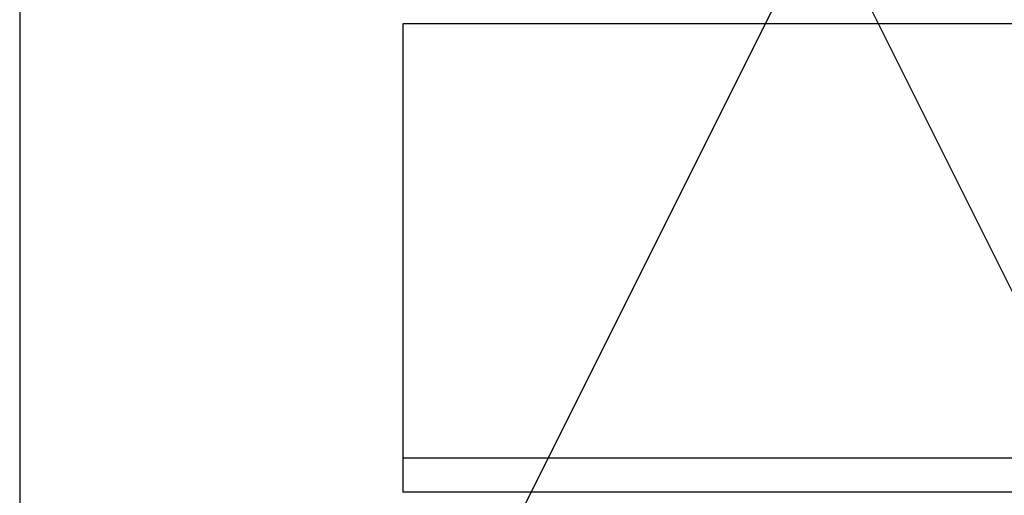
# Model space of a CAD drawing. Header units: millimetres. Extents: x -11575 to 52845, y -36266 to 23021.
# Tile 160 of 184: x 50176 to 50788, y 13918 to 14214. Entities that reach past the tile are written whole.
import ezdxf

# ---------------------------------------------------------------- set-up
doc = ezdxf.new("R2010")
doc.units = ezdxf.units.MM
doc.header["$MEASUREMENT"] = 0
doc.layers.add('GREY SCALE', color=9, linetype='Continuous', true_color=0x808080)
doc.layers.add('GREYSCALE', color=9, linetype='Continuous', lineweight=0, true_color=0x808080)

# ---------------------------------------------------------------- blocks, each defined once
blk = doc.blocks.new('FLOOR PLAN')
at = {"layer": 'GREYSCALE', "color": 0, "lineweight": -2, "ltscale": 125}
for p, q in [((20176.39, 15278.36), (20176.39, 13284.48)), ((20176.39, 15278.36), (21172.83, 13284.48)), ((20176.39, 13284.48), (21172.83, 15278.36))]:
    blk.add_line(p, q, dxfattribs=at)
at = {"layer": 'GREYSCALE', "color": 0, "lineweight": -2}
for p, q in [((21178.31, 14211.18, 902.18), (20414.47, 14211.18, 902.18)), ((20414.47, 14211.18), (20414.47, 13920.43)), ((21178.31, 13941.48), (20414.47, 13941.48)), ((21178.31, 13920.43), (20414.47, 13920.43))]:
    blk.add_line(p, q, dxfattribs=at)

msp = doc.modelspace()

# ---------------------------------------------------------------- block references
at = {"layer": 'GREY SCALE'}
msp.add_blockref('FLOOR PLAN', (30000, 0), dxfattribs=at)

doc.saveas('drawing.dxf')
